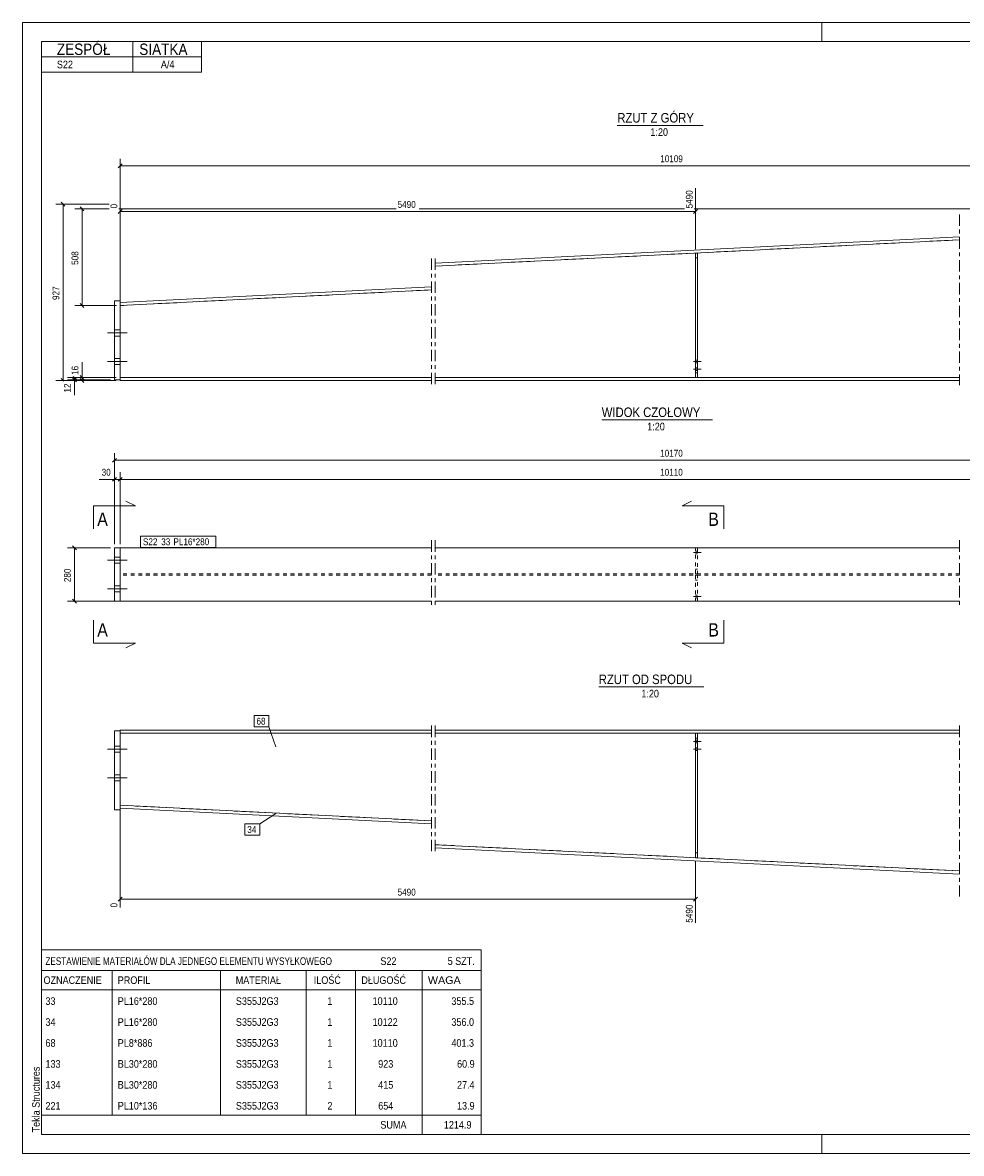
# Model space of a CAD drawing. Header units: millimetres. Extents: x 0 to 420, y 0 to 297.
# Tile 1 of 2: x 0 to 247, y 0 to 297. Entities that reach past the tile are written whole.
import ezdxf

# ---------------------------------------------------------------- set-up
doc = ezdxf.new("R2010")
doc.units = ezdxf.units.MM
for name, pattern in [('XKITLINE00', [0]), ('XKITLINE01', [4, 1, -1, 1, -1]), ('XKITLINE02', [4, 2, -2]), ('XKITLINE03', [6, 3, -1, 1, -1])]:
    doc.linetypes.add(name, pattern=pattern)
for name, color, linetype, lineweight in [('Arkusz rysunku', 3, 'Continuous', 0), ('Element', 2, 'Continuous', 0), ('Inny typ obiektu', 7, 'Continuous', 0), ('Przekrój', 7, 'Continuous', 0), ('Wymiar', 4, 'Continuous', 0), ('Znak elementu', 2, 'Continuous', 0), ('Śruba', 3, 'Continuous', 0)]:
    doc.layers.add(name, color=color, linetype=linetype, lineweight=lineweight)
doc.styles.add('ARIAL', font='ARIAL.TTF')

msp = doc.modelspace()

# ---------------------------------------------------------------- linework, layer by layer
at = {"layer": 'Arkusz rysunku', "linetype": 'XKITLINE00', "lineweight": 0}
for p, q in [((420, 297), (0, 297)), ((0, 297), (0, 0)), ((0, 292), (0, 297)), ((5, 297), (0, 297)), ((210, 292), (210, 297)), ((415, 292), (5, 292)), ((5, 292), (5, 5)), ((0, 0), (0, 5)), ((5, 5), (415, 5)), ((210, 0), (210, 5)), ((0, 0), (420, 0))]:
    msp.add_line(p, q, dxfattribs=at)
at = {"layer": 'Element', "linetype": 'XKITLINE03', "lineweight": 0}
for p, q in [((246.17, 246.62), (246.17, 201.78)), ((107.42, 235.04), (107.42, 201.78)), ((108.42, 235.04), (108.42, 201.78)), ((107.42, 161.04), (107.42, 143.04)), ((107.42, 161.04), (107.42, 143.04)), ((108.42, 161.04), (108.42, 143.04)), ((108.42, 161.04), (108.42, 143.04)), ((246.17, 161.04), (246.17, 143.04)), ((246.17, 161.04), (246.17, 143.04)), ((107.42, 112.35), (107.42, 79.08)), ((108.42, 112.35), (108.42, 79.08)), ((246.17, 112.35), (246.17, 67.51))]:
    msp.add_line(p, q, dxfattribs=at)
at = {"layer": 'Element', "linetype": 'XKITLINE00', "lineweight": 0}
for p, q in [((246.17, 240.76), (108.42, 233.84)), ((108.42, 233.04), (246.17, 239.96)), ((176.79, 236.48), (176.79, 203.78)), ((177.29, 236.48), (176.79, 236.48)), ((177.29, 236.48), (177.29, 203.78)), ((107.42, 227.6), (25.62, 223.49)), ((25.66, 222.7), (107.42, 226.8)), ((25.62, 223.93), (24.12, 223.93)), ((24.12, 223.93), (24.12, 203.18)), ((25.62, 203.18), (25.62, 223.93)), ((25.62, 223.49), (25.66, 222.7)), ((25.66, 222.7), (25.62, 222.69)), ((24.12, 203.18), (25.62, 203.18)), ((25.62, 202.98), (25.62, 203.78)), ((107.42, 203.78), (25.62, 203.78)), ((107.42, 202.98), (25.62, 202.98)), ((246.17, 203.78), (108.42, 203.78)), ((246.17, 202.98), (108.42, 202.98)), ((177.29, 203.78), (176.79, 203.78)), ((25.62, 159.04), (24.12, 159.04)), ((24.12, 159.04), (24.12, 145.04)), ((25.62, 145.04), (25.62, 159.04)), ((25.62, 159.04), (107.42, 159.04)), ((108.42, 159.04), (246.17, 159.04)), ((25.62, 145.04), (24.12, 145.04)), ((107.42, 145.04), (25.62, 145.04)), ((246.17, 145.04), (108.42, 145.04)), ((24.12, 110.95), (25.62, 110.95)), ((24.12, 110.95), (24.12, 90.2)), ((25.62, 110.35), (25.62, 111.15)), ((25.62, 111.15), (107.42, 111.15)), ((25.62, 110.95), (25.62, 90.2)), ((107.42, 110.35), (25.62, 110.35)), ((108.42, 111.15), (246.17, 111.15)), ((246.17, 110.35), (108.42, 110.35)), ((176.79, 77.65), (176.79, 110.35)), ((177.29, 110.35), (176.79, 110.35)), ((177.29, 77.65), (177.29, 110.35)), ((24.12, 90.2), (25.62, 90.2)), ((25.62, 90.63), (25.66, 91.43)), ((25.62, 91.43), (25.66, 91.43)), ((107.42, 86.53), (25.62, 90.63)), ((25.66, 91.43), (107.42, 87.33)), ((108.42, 81.08), (246.17, 74.17)), ((246.17, 73.37), (108.42, 80.28)), ((177.29, 77.65), (176.79, 77.65))]:
    msp.add_line(p, q, dxfattribs=at)
at = {"layer": 'Element', "linetype": 'XKITLINE01', "lineweight": 0}
for p, q in [((108.42, 233.04), (246.17, 239.96)), ((177.29, 236.48), (176.79, 236.48)), ((176.79, 236.48), (176.79, 203.78)), ((176.79, 235.23), (177.29, 235.23)), ((176.79, 235.23), (177.29, 235.23)), ((177.29, 203.78), (177.29, 236.48)), ((25.62, 222.69), (107.42, 226.8)), ((25.62, 222.69), (25.62, 203.78)), ((176.79, 205.03), (177.29, 205.03)), ((176.79, 205.03), (177.29, 205.03)), ((25.62, 203.78), (107.42, 203.78)), ((108.42, 203.78), (246.17, 203.78)), ((176.79, 203.78), (177.29, 203.78)), ((25.66, 159.04), (25.62, 159.04)), ((25.62, 159.04), (25.62, 145.04)), ((25.62, 159.04), (107.42, 159.04)), ((25.62, 159.04), (25.62, 145.04)), ((25.66, 145.04), (25.66, 159.04)), ((108.42, 159.04), (246.17, 159.04)), ((176.79, 152.24), (176.79, 159.04)), ((176.79, 159.04), (177.29, 159.04)), ((177.29, 159.04), (177.29, 152.24)), ((107.42, 152.24), (25.62, 152.24)), ((25.62, 152.24), (25.62, 151.84)), ((107.42, 151.84), (25.62, 151.84)), ((246.17, 152.24), (108.42, 152.24)), ((246.17, 151.84), (108.42, 151.84)), ((177.29, 153.49), (176.79, 153.49)), ((177.29, 152.24), (176.79, 152.24)), ((177.29, 151.84), (176.79, 151.84)), ((176.79, 151.84), (176.79, 145.04)), ((177.29, 145.04), (177.29, 151.84)), ((177.29, 150.59), (176.79, 150.59)), ((25.62, 145.04), (25.66, 145.04)), ((25.62, 145.04), (107.42, 145.04)), ((108.42, 145.04), (246.17, 145.04)), ((176.79, 145.04), (177.29, 145.04)), ((25.62, 91.43), (25.62, 110.35)), ((25.62, 110.35), (107.42, 110.35)), ((108.42, 110.35), (246.17, 110.35)), ((177.29, 110.35), (176.79, 110.35)), ((176.79, 77.65), (176.79, 110.35)), ((177.29, 77.65), (177.29, 110.35)), ((176.79, 109.1), (177.29, 109.1)), ((176.79, 109.1), (177.29, 109.1)), ((25.66, 91.43), (107.42, 87.33)), ((108.42, 81.08), (246.17, 74.17)), ((176.79, 78.9), (177.29, 78.9)), ((176.79, 78.9), (177.29, 78.9)), ((176.79, 77.65), (177.29, 77.65))]:
    msp.add_line(p, q, dxfattribs=at)
at = {"layer": 'Inny typ obiektu', "linetype": 'XKITLINE00', "lineweight": 0}
for p, q in [((5, 292), (47, 292)), ((5, 292), (5, 288)), ((29, 288), (29, 292)), ((47, 288), (47, 292)), ((5, 288), (47, 288)), ((5, 288), (5, 284)), ((29, 288), (29, 284)), ((47, 288), (47, 284)), ((5, 284), (47, 284)), ((156.26, 270), (178.86, 270)), ((152.17, 192.66), (181.25, 192.66)), ((151.38, 122.51), (178.98, 122.51)), ((5, 53.5), (5, 48)), ((5, 53.5), (120.5, 53.5)), ((120.5, 53.5), (120.5, 48)), ((5, 48), (5, 43)), ((5, 48), (120.5, 48)), ((23.5, 48), (23.5, 43)), ((52, 43), (52, 48)), ((74.5, 48), (74.5, 43)), ((87.5, 48), (87.5, 43)), ((105, 48), (105, 43)), ((120.5, 48), (120.5, 43)), ((5, 43), (120.5, 43)), ((5, 43), (5, 37.5)), ((23.5, 43), (23.5, 37.5)), ((52, 37.5), (52, 43)), ((74.5, 43), (74.5, 37.5)), ((87.5, 43), (87.5, 37.5)), ((105, 43), (105, 37.5)), ((120.5, 43), (120.5, 37.5)), ((5, 37.5), (5, 32)), ((23.5, 37.5), (23.5, 32)), ((52, 32), (52, 37.5)), ((74.5, 37.5), (74.5, 32)), ((87.5, 37.5), (87.5, 32)), ((105, 37.5), (105, 32)), ((120.5, 37.5), (120.5, 32)), ((5, 32), (5, 26.5)), ((23.5, 32), (23.5, 26.5)), ((52, 26.5), (52, 32)), ((74.5, 32), (74.5, 26.5)), ((87.5, 32), (87.5, 26.5)), ((105, 32), (105, 26.5)), ((120.5, 32), (120.5, 26.5)), ((5, 26.5), (5, 21)), ((23.5, 26.5), (23.5, 21)), ((52, 21), (52, 26.5)), ((74.5, 26.5), (74.5, 21)), ((87.5, 26.5), (87.5, 21)), ((105, 26.5), (105, 21)), ((120.5, 26.5), (120.5, 21)), ((5, 21), (5, 15.5)), ((23.5, 21), (23.5, 15.5)), ((52, 15.5), (52, 21)), ((74.5, 21), (74.5, 15.5)), ((87.5, 21), (87.5, 15.5)), ((105, 21), (105, 15.5)), ((120.5, 21), (120.5, 15.5)), ((5, 15.5), (5, 10)), ((23.5, 15.5), (23.5, 10)), ((52, 10), (52, 15.5)), ((74.5, 15.5), (74.5, 10)), ((87.5, 15.5), (87.5, 10)), ((105, 15.5), (105, 10)), ((120.5, 15.5), (120.5, 10)), ((5, 10), (5, 5)), ((5, 10), (120.5, 10)), ((105, 10), (105, 5)), ((120.5, 10), (120.5, 5)), ((5, 5), (120.5, 5))]:
    msp.add_line(p, q, dxfattribs=at)
at = {"layer": 'Przekrój', "linetype": 'XKITLINE00', "lineweight": 0}
for p, q in [((18.62, 170.07), (18.62, 164.07)), ((18.62, 170.07), (24.62, 170.07)), ((24.62, 170.07), (29.62, 170.07)), ((29.62, 170.07), (27.12, 171.32)), ((173.3, 170.07), (175.79, 171.32)), ((178.29, 170.07), (173.3, 170.07)), ((184.29, 170.07), (178.29, 170.07)), ((184.29, 170.07), (184.29, 164.07)), ((18.62, 134.01), (18.62, 140.01)), ((184.29, 134.01), (184.29, 140.01)), ((18.62, 134.01), (24.62, 134.01)), ((24.62, 134.01), (29.62, 134.01)), ((29.62, 134.01), (27.12, 132.76)), ((173.3, 134.01), (175.79, 132.76)), ((178.29, 134.01), (173.3, 134.01)), ((184.29, 134.01), (178.29, 134.01))]:
    msp.add_line(p, q, dxfattribs=at)
at = {"layer": 'Wymiar', "linetype": 'XKITLINE00', "lineweight": 0}
for p, q in [((26.17, 259.89), (25.15, 258.87)), ((25.66, 223.7), (25.66, 261.24)), ((25.66, 259.38), (316.11, 259.38)), ((176.79, 237.48), (176.79, 253.54)), ((10.11, 249.84), (11.13, 248.82)), ((25.62, 204.78), (25.62, 249.54)), ((22.74, 249.33), (8.76, 249.33)), ((10.62, 202.98), (10.62, 249.33)), ((22.74, 248.08), (13.76, 248.08)), ((15.11, 248.59), (16.13, 247.57)), ((15.62, 222.7), (15.62, 248.08)), ((26.13, 247.89), (25.11, 246.87)), ((98.18, 248.08), (25.26, 248.08)), ((25.62, 247.38), (176.79, 247.38)), ((173.91, 248.08), (104.24, 248.08)), ((177.3, 247.89), (176.29, 246.87)), ((315.11, 248.08), (176.43, 248.08)), ((15.11, 223.2), (16.13, 222.19)), ((24.66, 222.7), (13.76, 222.7)), ((15.62, 203.78), (15.62, 207.8)), ((15.62, 203.78), (15.62, 207.8)), ((23.12, 202.98), (8.76, 202.98)), ((10.11, 203.49), (10.74, 202.86)), ((24.62, 203.78), (11.76, 203.78)), ((23.12, 203.18), (11.76, 203.18)), ((13.11, 203.69), (14.13, 202.67)), ((13.31, 204.09), (14.13, 203.27)), ((13.62, 203.18), (13.62, 203.78)), ((13.62, 203.18), (13.62, 199.16)), ((13.62, 203.18), (13.62, 199.16)), ((24.62, 203.78), (13.76, 203.78)), ((24.62, 202.98), (13.76, 202.98)), ((15.11, 204.29), (16.13, 203.27)), ((15.11, 203.49), (16.13, 202.47)), ((15.62, 202.98), (15.62, 203.78)), ((24.63, 182.55), (23.61, 181.53)), ((24.12, 160.04), (24.12, 183.9)), ((24.12, 182.04), (317.61, 182.04)), ((24.12, 160.04), (24.12, 178.9)), ((25.62, 160.04), (25.62, 178.9)), ((25.62, 160.04), (25.62, 178.9)), ((24.12, 177.04), (20.1, 177.04)), ((24.12, 177.04), (20.1, 177.04)), ((24.63, 177.55), (23.61, 176.53)), ((24.12, 177.04), (25.62, 177.04)), ((26.13, 177.55), (25.11, 176.53)), ((26.13, 177.55), (25.11, 176.53)), ((25.62, 177.04), (316.11, 177.04)), ((23.12, 159.04), (11.76, 159.04)), ((13.11, 159.55), (14.13, 158.53)), ((13.62, 145.04), (13.62, 159.04)), ((13.11, 145.55), (14.13, 144.53)), ((24.62, 145.04), (11.76, 145.04)), ((25.62, 109.35), (25.62, 64.59)), ((176.79, 76.65), (176.79, 60.59)), ((26.13, 67.26), (25.11, 66.24)), ((25.62, 66.75), (176.79, 66.75)), ((177.3, 67.26), (176.29, 66.24))]:
    msp.add_line(p, q, dxfattribs=at)
at = {"layer": 'Znak elementu', "linetype": 'XKITLINE00', "lineweight": 0}
for p, q in [((31.02, 162.14), (50.79, 162.14)), ((31.02, 159.14), (31.02, 162.14)), ((50.79, 159.14), (50.79, 162.14)), ((31.02, 159.14), (50.79, 159.14)), ((60.85, 115.01), (64.72, 115.01)), ((60.85, 112.01), (60.85, 115.01)), ((64.72, 112.01), (64.72, 115.01)), ((60.85, 112.01), (64.72, 112.01)), ((66.53, 106.74), (64.72, 112.01)), ((66.54, 89.29), (62.3, 86.55)), ((58.43, 86.55), (62.3, 86.55)), ((58.43, 83.55), (58.43, 86.55)), ((62.3, 83.55), (62.3, 86.55)), ((58.43, 83.55), (62.3, 83.55))]:
    msp.add_line(p, q, dxfattribs=at)
at = {"layer": 'Śruba', "linetype": 'XKITLINE00', "lineweight": 0}
for p, q in [((22.27, 215.48), (27.47, 215.48)), ((22.27, 215.48), (27.47, 215.48)), ((24.12, 216.28), (25.62, 216.28)), ((24.12, 216.28), (25.62, 216.28)), ((24.12, 214.68), (25.62, 214.68)), ((24.12, 214.68), (25.62, 214.68)), ((22.27, 207.98), (27.47, 207.98)), ((22.27, 207.98), (27.47, 207.98)), ((24.12, 208.78), (25.62, 208.78)), ((24.12, 208.78), (25.62, 208.78)), ((178.29, 207.98), (176.29, 207.98)), ((177.29, 208.33), (176.79, 208.33)), ((24.12, 207.18), (25.62, 207.18)), ((24.12, 207.18), (25.62, 207.18)), ((178.29, 205.98), (176.29, 205.98)), ((177.29, 207.63), (176.79, 207.63)), ((177.29, 206.33), (176.79, 206.33)), ((177.29, 205.63), (176.79, 205.63)), ((22.27, 155.79), (27.47, 155.79)), ((22.27, 155.79), (27.47, 155.79)), ((24.12, 156.59), (25.62, 156.59)), ((24.12, 156.59), (25.62, 156.59)), ((24.12, 154.99), (25.62, 154.99)), ((24.12, 154.99), (25.62, 154.99)), ((24.12, 149.09), (25.62, 149.09)), ((24.12, 149.09), (25.62, 149.09)), ((22.27, 148.29), (27.47, 148.29)), ((22.27, 148.29), (27.47, 148.29)), ((24.12, 147.49), (25.62, 147.49)), ((24.12, 147.49), (25.62, 147.49)), ((24.12, 106.95), (25.62, 106.95)), ((24.12, 106.95), (25.62, 106.95)), ((178.29, 108.15), (176.29, 108.15)), ((177.29, 108.5), (176.79, 108.5)), ((177.29, 107.8), (176.79, 107.8)), ((22.27, 106.15), (27.47, 106.15)), ((22.27, 106.15), (27.47, 106.15)), ((24.12, 105.35), (25.62, 105.35)), ((24.12, 105.35), (25.62, 105.35)), ((178.29, 106.15), (176.29, 106.15)), ((177.29, 106.5), (176.79, 106.5)), ((177.29, 105.8), (176.79, 105.8)), ((22.27, 98.65), (27.47, 98.65)), ((22.27, 98.65), (27.47, 98.65)), ((24.12, 99.45), (25.62, 99.45)), ((24.12, 99.45), (25.62, 99.45)), ((24.12, 97.85), (25.62, 97.85)), ((24.12, 97.85), (25.62, 97.85))]:
    msp.add_line(p, q, dxfattribs=at)
at = {"layer": 'Śruba', "linetype": 'XKITLINE02', "lineweight": 0}
for p, q in [((178.29, 207.98), (176.29, 207.98)), ((177.29, 208.33), (176.79, 208.33)), ((178.29, 205.98), (176.29, 205.98)), ((177.29, 207.63), (176.79, 207.63)), ((177.29, 206.33), (176.79, 206.33)), ((177.29, 205.63), (176.79, 205.63)), ((178.29, 157.79), (176.29, 157.79)), ((178.29, 157.79), (176.29, 157.79)), ((177.29, 158.14), (176.79, 158.14)), ((177.29, 158.14), (176.79, 158.14)), ((177.29, 157.44), (176.79, 157.44)), ((177.29, 157.44), (176.79, 157.44)), ((178.29, 146.29), (176.29, 146.29)), ((178.29, 146.29), (176.29, 146.29)), ((177.29, 146.64), (176.79, 146.64)), ((177.29, 146.64), (176.79, 146.64)), ((177.29, 145.94), (176.79, 145.94)), ((177.29, 145.94), (176.79, 145.94)), ((178.29, 108.15), (176.29, 108.15)), ((177.29, 108.5), (176.79, 108.5)), ((177.29, 107.8), (176.79, 107.8)), ((178.29, 106.15), (176.29, 106.15)), ((177.29, 106.5), (176.79, 106.5)), ((177.29, 105.8), (176.79, 105.8))]:
    msp.add_line(p, q, dxfattribs=at)

# ---------------------------------------------------------------- texts
at = {"layer": 'Arkusz rysunku', "style": 'ARIAL', "width": 0.85}
msp.add_text('Tekla Structures', height=2, rotation=90, dxfattribs=at).set_placement((4.5, 5.5))
at = {"layer": 'Inny typ obiektu', "style": 'ARIAL'}
for s, height, width, p in [('ZESPÓŁ', 3, 0.85, (9, 288.5)), ('SIATKA', 3, 0.85, (30.66, 288.5)), ('S22', 2, 0.85, (9, 285)), ('A/4', 2, 0.85, (36.33, 285)), ('RZUT Z GÓRY', 2.5, 0.85, (156.26, 270.75)), ('1:20', 2, 0.85, (164.96, 267.25)), ('WIDOK CZOŁOWY', 2.5, 0.85, (152.17, 193.41)), ('1:20', 2, 0.85, (164.12, 189.91)), ('RZUT OD SPODU', 2.5, 0.85, (151.38, 123.26)), ('1:20', 2, 0.85, (162.58, 119.76)), ('ZESTAWIENIE MATERIAŁÓW DLA JEDNEGO ELEMENTU WYSYŁKOWEGO', 2, 0.765, (6, 49.5)), ('S22', 2, 0.85, (94, 49.5)), ('5', 2, 0.85, (111.69, 49.5)), (' SZT.', 2, 0.85, (113, 49.5)), ('OZNACZENIE', 2, 0.85, (5.5, 44.5)), ('PROFIL', 2, 0.85, (25, 44.5)), ('MATERIAŁ', 2, 0.85, (56, 44.5)), ('ILOŚĆ', 2, 0.85, (76.5, 44.5)), ('DŁUGOŚĆ', 2, 0.85, (89, 44.5)), ('WAGA', 2, 1.008832, (106.5, 44.5)), ('33', 2, 0.85, (6, 39)), ('PL16*280', 2, 0.85, (25, 39)), ('S355J2G3', 2, 0.85, (56.04, 39)), ('1', 2, 0.85, (80.09, 39)), ('10110', 2, 0.85, (91.96, 39)), ('355.5', 2, 0.85, (112.67, 39)), ('PL16*280', 2, 0.85, (25, 33.5)), ('34', 2, 0.85, (6, 33.5)), ('S355J2G3', 2, 0.85, (56.04, 33.5)), ('1', 2, 0.85, (80.09, 33.5)), ('10122', 2, 0.85, (91.96, 33.5)), ('356.0', 2, 0.85, (112.67, 33.5)), ('68', 2, 0.85, (6, 28)), ('PL8*886', 2, 0.85, (25, 28)), ('S355J2G3', 2, 0.85, (56.04, 28)), ('1', 2, 0.85, (80.09, 28)), ('10110', 2, 0.85, (91.96, 28)), ('401.3', 2, 0.85, (112.67, 28)), ('133', 2, 0.85, (6, 22.5)), ('BL30*280', 2, 0.85, (25, 22.5)), ('S355J2G3', 2, 0.85, (56.04, 22.5)), ('1', 2, 0.85, (80.09, 22.5)), ('923', 2, 0.85, (93.44, 22.5)), ('60.9', 2, 0.85, (114.15, 22.5)), ('134', 2, 0.85, (6, 17)), ('BL30*280', 2, 0.85, (25, 17)), ('S355J2G3', 2, 0.85, (56.04, 17)), ('1', 2, 0.85, (80.09, 17)), ('415', 2, 0.85, (93.44, 17)), ('27.4', 2, 0.85, (114.15, 17)), ('221', 2, 0.85, (6, 11.5)), ('PL10*136', 2, 0.85, (25, 11.5)), ('S355J2G3', 2, 0.85, (56.04, 11.5)), ('2', 2, 0.85, (80.09, 11.5)), ('654', 2, 0.85, (93.44, 11.5)), ('13.9', 2, 0.85, (114.15, 11.5)), ('SUMA', 2, 0.85, (94, 6.5)), ('1214.9', 2, 0.85, (110.68, 6.5))]:
    msp.add_text(s, height=height, dxfattribs=dict(at, width=width)).set_placement(p)
at = {"layer": 'Przekrój', "style": 'ARIAL', "width": 0.85}
for s, p in [('A', (19.62, 164.82)), ('B', (180.18, 164.82)), ('A', (19.62, 135.76)), ('B', (180.18, 135.76))]:
    msp.add_text(s, height=3.5, dxfattribs=at).set_placement(p)
at = {"layer": 'Wymiar', "style": 'ARIAL', "width": 0.85}
for s, p in [('10109', (167.54, 260.34)), ('5490', (98.54, 248.34)), ('10170', (167.52, 183)), ('30', (20.77, 178)), ('10110', (167.52, 178)), ('5490', (98.54, 67.71))]:
    msp.add_text(s, height=1.8, dxfattribs=at).set_placement(p)
for s, p in [('5490', (176.07, 248.2)), ('0', (24.9, 248.2)), ('508', (14.66, 233.38)), ('927', (9.66, 224.15)), ('16', (14.66, 204.46)), ('12', (12.66, 199.83)), ('280', (12.66, 150.04)), ('0', (24.9, 64.59)), ('5490', (176.07, 60.59))]:
    msp.add_text(s, height=1.8, rotation=90.0002, dxfattribs=at).set_placement(p)
at = {"layer": 'Znak elementu', "style": 'ARIAL', "width": 0.85}
for s, p in [('S22', (31.62, 159.74)), ('33', (36.43, 159.74)), ('PL16*280', (39.64, 159.74)), ('68', (61.45, 112.61)), ('34', (59.03, 84.15))]:
    msp.add_text(s, height=1.8, dxfattribs=at).set_placement(p)

doc.saveas('drawing.dxf')
